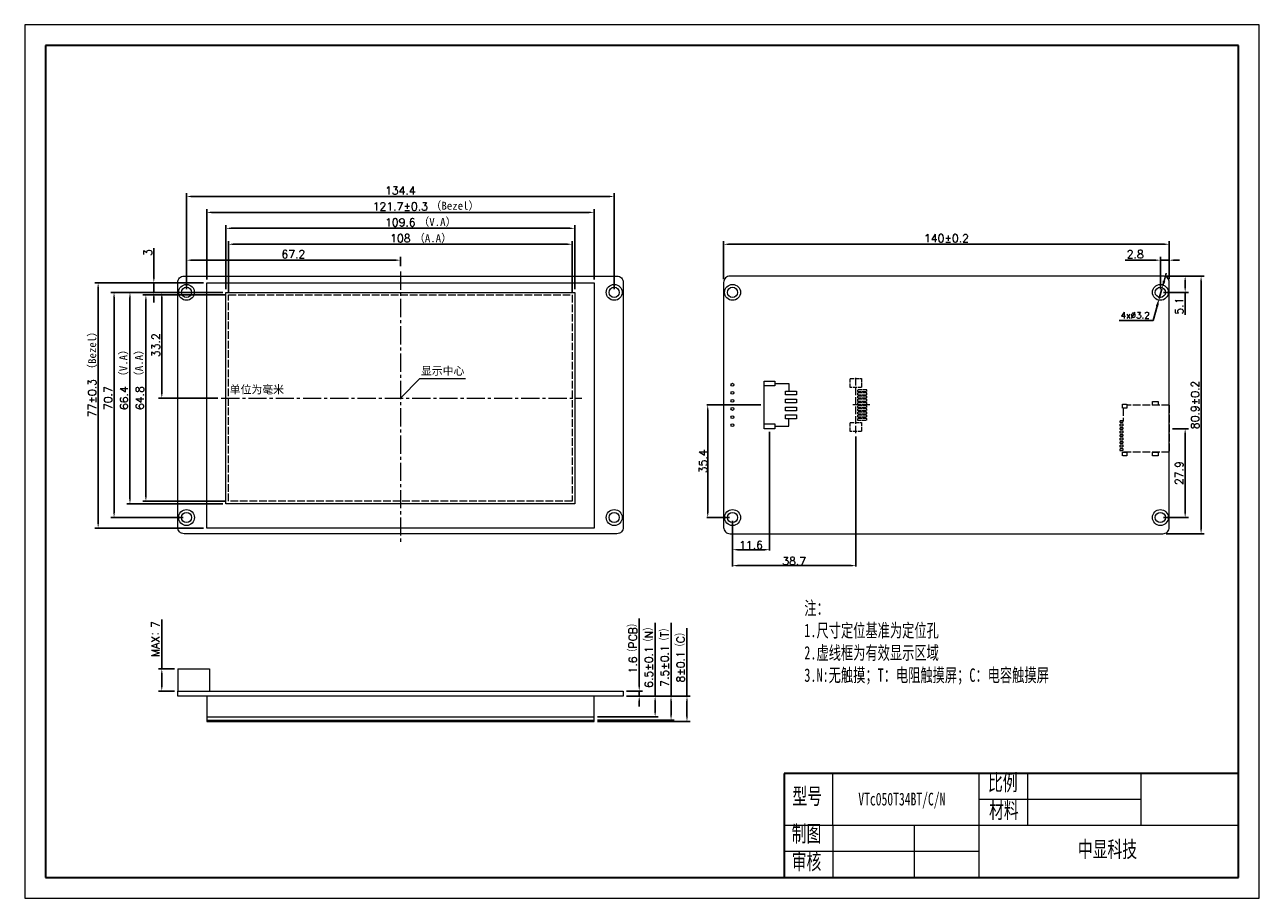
# Model space of a CAD drawing. Header units: millimetres. Extents: x 2074 to 2462, y -3221 to -2947.
import ezdxf

# ---------------------------------------------------------------- set-up
doc = ezdxf.new("R2010")
doc.units = ezdxf.units.MM
doc.header["$LTSCALE"] = 0.2
doc.header["$PDSIZE"] = -5
doc.linetypes.add('ACAD_ISO02W100', pattern=[15, 12, -3])
doc.linetypes.add('CENTER2', pattern=[28.574999, 19.049999, -3.175, 3.175, -3.175])
doc.layers.get('0').update_dxf_attribs({"lineweight": 18})
doc.layers.get('Defpoints').update_dxf_attribs({"lineweight": 18})
for name, color, linetype, lineweight in [('thick', 7, 'Continuous', 30), ('thin', 7, 'Continuous', 18), ('粗实线层', 7, 'Continuous', 35), ('细实线层', 7, 'Continuous', 18), ('虚线', 7, 'ACAD_ISO02W100', 18)]:
    doc.layers.add(name, color=color, linetype=linetype, lineweight=lineweight)
doc.styles.get("Standard").update_dxf_attribs({"font": 'txt.shx', "bigfont": 'gbcbig.shx'})
doc.styles.add('机械字体', font='SimSun.ttf', dxfattribs={"width": 0.67})
doc.dimstyles.new('ISO-25', dxfattribs={"dimtxt": 2.5, "dimasz": 1.6, "dimexe": 1, "dimexo": 1, "dimtad": 1, "dimtoh": 1, "dimdec": 1, "dimdsep": 46, "dimtxsty": 'Standard', "dimcen": 2.5, "dimdle": 3.2, "dimadec": 0, "dimazin": 0, "dimtfac": 1, "dimtdec": 1, "dimtmove": 0, "dimatfit": 3, "dimfxl": 0, "dimarcsym": 0})
doc.dimstyles.new('ISO-25$0', dxfattribs={"dimtxt": 3, "dimasz": 1.5, "dimexe": 0.3, "dimexo": 1, "dimgap": 0.2, "dimtad": 1, "dimzin": 0, "dimdsep": 46, "dimtxsty": 'Standard', "dimcen": 0.5, "dimdle": 3, "dimadec": 0, "dimazin": 0, "dimtfac": 1, "dimtmove": 0, "dimatfit": 3, "dimfxl": 0, "dimtolj": 1, "dimtzin": 0, "dimarcsym": 0})
doc.dimstyles.new('副本 (2)ISO-25', dxfattribs={"dimtxt": 2.5, "dimasz": 1.6, "dimexe": 1, "dimexo": 1, "dimtad": 1, "dimdsep": 46, "dimtxsty": 'Standard', "dimcen": 2.5, "dimdle": 3.2, "dimadec": 0, "dimazin": 0, "dimtfac": 1, "dimtmove": 0, "dimatfit": 3, "dimfxl": 0, "dimtolj": 1, "dimarcsym": 0})
doc.dimstyles.new('副本ISO-25', dxfattribs={"dimtxt": 2.5, "dimasz": 2.5, "dimexe": 1.25, "dimexo": 1, "dimtad": 1, "dimtoh": 1, "dimdsep": 46, "dimtxsty": 'Standard', "dimcen": 2.5, "dimdle": 5, "dimadec": 0, "dimazin": 0, "dimtfac": 1, "dimtmove": 0, "dimatfit": 3, "dimfxl": 0, "dimtolj": 1, "dimarcsym": 0})

# ---------------------------------------------------------------- blocks, each defined once
blk = doc.blocks.new('*X2')
at = {"color": 0, "linetype": 'ByBlock', "lineweight": -2}
for p, q in [((2137.29, -3029.81), (2137.29, -3009.71)), ((2246.89, -3029.81), (2246.89, -3009.71)), ((2138.89, -3010.71), (2245.29, -3010.71))]:
    blk.add_line(p, q, dxfattribs=at)
at = {"color": 0, "linetype": 'ByBlock'}
for points in [[(2138.89, -3010.45), (2138.89, -3010.98), (2137.29, -3010.71)], [(2245.29, -3010.45), (2245.29, -3010.98), (2246.89, -3010.71)]]:
    blk.add_solid(points, dxfattribs=at)
at = {"layer": 'Defpoints', "color": 0, "linetype": 'ByBlock'}
for p in [(2246.89, -3010.71), (2137.29, -3030.81), (2246.89, -3030.81)]:
    blk.add_point(p, dxfattribs=at)
at = {"color": 0, "linetype": 'ByBlock', "lineweight": 0, "insert": (2192.09, -3008.84), "char_height": 2.5, "attachment_point": 5}
blk.add_mtext('\\A1;109.6', dxfattribs=at)
blk = doc.blocks.new('*X3')
at = {"color": 0, "linetype": 'ByBlock', "lineweight": -2}
for p, q in [((2136.29, -3030.81), (2106.14, -3030.81)), ((2107.14, -3032.41), (2107.14, -3095.61)), ((2136.29, -3097.21), (2106.14, -3097.21))]:
    blk.add_line(p, q, dxfattribs=at)
at = {"color": 0, "linetype": 'ByBlock'}
for points in [[(2106.88, -3032.41), (2107.41, -3032.41), (2107.14, -3030.81)], [(2106.88, -3095.61), (2107.41, -3095.61), (2107.14, -3097.21)]]:
    blk.add_solid(points, dxfattribs=at)
at = {"layer": 'Defpoints', "color": 0, "linetype": 'ByBlock'}
for p in [(2137.29, -3030.81), (2107.14, -3097.21), (2137.29, -3097.21)]:
    blk.add_point(p, dxfattribs=at)
at = {"color": 0, "linetype": 'ByBlock', "lineweight": 0, "insert": (2105.27, -3064.01), "char_height": 2.5, "attachment_point": 5, "rotation": 90}
blk.add_mtext('\\A1;66.4', dxfattribs=at)
blk = doc.blocks.new('*X4')
at = {"color": 0, "linetype": 'ByBlock', "lineweight": -2}
for p, q in [((2114.64, -3026.21), (2114.64, -3016.9)), ((2130.24, -3027.81), (2113.64, -3027.81)), ((2114.64, -3030.81), (2114.64, -3027.81)), ((2123.89, -3030.81), (2113.64, -3030.81)), ((2114.64, -3032.41), (2114.64, -3034.01))]:
    blk.add_line(p, q, dxfattribs=at)
at = {"color": 0, "linetype": 'ByBlock'}
for points in [[(2114.38, -3026.21), (2114.91, -3026.21), (2114.64, -3027.81)], [(2114.38, -3032.41), (2114.91, -3032.41), (2114.64, -3030.81)]]:
    blk.add_solid(points, dxfattribs=at)
at = {"layer": 'Defpoints', "color": 0, "linetype": 'ByBlock'}
for p in [(2131.24, -3027.81), (2114.64, -3030.81), (2124.89, -3030.81)]:
    blk.add_point(p, dxfattribs=at)
at = {"color": 0, "linetype": 'ByBlock', "lineweight": 0, "insert": (2112.77, -3018.35), "char_height": 2.5, "attachment_point": 5, "rotation": 90}
blk.add_mtext('\\A1;3', dxfattribs=at)
blk = doc.blocks.new('*X5')
at = {"color": 0, "linetype": 'ByBlock', "lineweight": -2}
for p, q in [((2130.24, -3027.81), (2096.14, -3027.81)), ((2097.14, -3029.41), (2097.14, -3103.21)), ((2130.24, -3104.81), (2096.14, -3104.81))]:
    blk.add_line(p, q, dxfattribs=at)
at = {"color": 0, "linetype": 'ByBlock'}
for points in [[(2096.88, -3029.41), (2097.41, -3029.41), (2097.14, -3027.81)], [(2096.88, -3103.21), (2097.41, -3103.21), (2097.14, -3104.81)]]:
    blk.add_solid(points, dxfattribs=at)
at = {"layer": 'Defpoints', "color": 0, "linetype": 'ByBlock'}
for p in [(2131.24, -3027.81), (2097.14, -3104.81), (2131.24, -3104.81)]:
    blk.add_point(p, dxfattribs=at)
at = {"color": 0, "linetype": 'ByBlock', "lineweight": 0, "insert": (2095.27, -3064.01), "char_height": 2.5, "attachment_point": 5, "rotation": 90}
blk.add_mtext('\\A1;77%%P0.3', dxfattribs=at)
blk = doc.blocks.new('*X6')
at = {"color": 0, "linetype": 'ByBlock', "lineweight": -2}
for p, q in [((2123.89, -3030.81), (2116.14, -3030.81)), ((2117.14, -3062.41), (2117.14, -3032.41)), ((2134.79, -3064.01), (2116.14, -3064.01))]:
    blk.add_line(p, q, dxfattribs=at)
at = {"color": 0, "linetype": 'ByBlock'}
for points in [[(2116.88, -3032.41), (2117.41, -3032.41), (2117.14, -3030.81)], [(2116.88, -3062.41), (2117.41, -3062.41), (2117.14, -3064.01)]]:
    blk.add_solid(points, dxfattribs=at)
at = {"layer": 'Defpoints', "color": 0, "linetype": 'ByBlock'}
for p in [(2117.14, -3030.81), (2124.89, -3030.81), (2135.79, -3064.01)]:
    blk.add_point(p, dxfattribs=at)
at = {"color": 0, "linetype": 'ByBlock', "lineweight": 0, "insert": (2115.27, -3047.41), "char_height": 2.5, "attachment_point": 5, "rotation": 90}
blk.add_mtext('\\A1;33.2', dxfattribs=at)
blk = doc.blocks.new('*X7')
at = {"color": 0, "linetype": 'ByBlock', "lineweight": -2}
for p, q in [((2137.09, -3031.61), (2111.14, -3031.61)), ((2112.14, -3033.21), (2112.14, -3094.81)), ((2137.09, -3096.41), (2111.14, -3096.41))]:
    blk.add_line(p, q, dxfattribs=at)
at = {"color": 0, "linetype": 'ByBlock'}
for points in [[(2111.88, -3033.21), (2112.41, -3033.21), (2112.14, -3031.61)], [(2111.88, -3094.81), (2112.41, -3094.81), (2112.14, -3096.41)]]:
    blk.add_solid(points, dxfattribs=at)
at = {"layer": 'Defpoints', "color": 0, "linetype": 'ByBlock'}
for p in [(2138.09, -3031.61), (2112.14, -3096.41), (2138.09, -3096.41)]:
    blk.add_point(p, dxfattribs=at)
at = {"color": 0, "linetype": 'ByBlock', "lineweight": 0, "insert": (2110.27, -3064.01), "char_height": 2.5, "attachment_point": 5, "rotation": 90}
blk.add_mtext('\\A1;64.8', dxfattribs=at)
blk = doc.blocks.new('*X8')
at = {"color": 0, "linetype": 'ByBlock', "lineweight": -2}
for p, q in [((2138.09, -3030.61), (2138.09, -3014.71)), ((2139.69, -3015.71), (2244.49, -3015.71)), ((2246.09, -3030.61), (2246.09, -3014.71))]:
    blk.add_line(p, q, dxfattribs=at)
at = {"color": 0, "linetype": 'ByBlock'}
for points in [[(2139.69, -3015.45), (2139.69, -3015.98), (2138.09, -3015.71)], [(2244.49, -3015.45), (2244.49, -3015.98), (2246.09, -3015.71)]]:
    blk.add_solid(points, dxfattribs=at)
at = {"layer": 'Defpoints', "color": 0, "linetype": 'ByBlock'}
for p in [(2246.09, -3015.71), (2138.09, -3031.61), (2246.09, -3031.61)]:
    blk.add_point(p, dxfattribs=at)
at = {"color": 0, "linetype": 'ByBlock', "lineweight": 0, "insert": (2192.09, -3013.84), "char_height": 2.5, "attachment_point": 5}
blk.add_mtext('\\A1;108', dxfattribs=at)
blk = doc.blocks.new('*X9')
at = {"color": 0, "linetype": 'ByBlock', "lineweight": -2}
for p, q in [((2124.89, -3029.81), (2124.89, -3019.71)), ((2190.49, -3020.71), (2126.49, -3020.71)), ((2192.09, -3022.58), (2192.09, -3019.71))]:
    blk.add_line(p, q, dxfattribs=at)
at = {"color": 0, "linetype": 'ByBlock'}
for points in [[(2126.49, -3020.45), (2126.49, -3020.98), (2124.89, -3020.71)], [(2190.49, -3020.45), (2190.49, -3020.98), (2192.09, -3020.71)]]:
    blk.add_solid(points, dxfattribs=at)
at = {"layer": 'Defpoints', "color": 0, "linetype": 'ByBlock'}
for p in [(2124.89, -3020.71), (2192.09, -3023.58), (2124.89, -3030.81)]:
    blk.add_point(p, dxfattribs=at)
at = {"color": 0, "linetype": 'ByBlock', "lineweight": 0, "insert": (2158.49, -3018.84), "char_height": 2.5, "attachment_point": 5}
blk.add_mtext('\\A1;67.2', dxfattribs=at)
blk = doc.blocks.new('*X14')
at = {"color": 0, "linetype": 'ByBlock', "lineweight": -2}
for p, q in [((2434.67, -3073.61), (2439.67, -3073.61)), ((2438.67, -3075.21), (2438.67, -3099.91)), ((2431.87, -3101.51), (2439.67, -3101.51))]:
    blk.add_line(p, q, dxfattribs=at)
at = {"color": 0, "linetype": 'ByBlock'}
for points in [[(2438.4, -3075.21), (2438.94, -3075.21), (2438.67, -3073.61)], [(2438.4, -3099.91), (2438.94, -3099.91), (2438.67, -3101.51)]]:
    blk.add_solid(points, dxfattribs=at)
at = {"layer": 'Defpoints', "color": 0, "linetype": 'ByBlock'}
for p in [(2433.67, -3073.61), (2430.87, -3101.51), (2438.67, -3101.51)]:
    blk.add_point(p, dxfattribs=at)
at = {"color": 0, "linetype": 'ByBlock', "lineweight": 0, "insert": (2436.8, -3087.56), "char_height": 2.5, "attachment_point": 5, "rotation": 90}
blk.add_mtext('\\A1;27.9', dxfattribs=at)
blk = doc.blocks.new('*X15')
at = {"color": 0, "linetype": 'ByBlock', "lineweight": -2}
for p, q in [((2432.67, -3025.71), (2444.67, -3025.71)), ((2443.67, -3027.31), (2443.67, -3105.01)), ((2432.67, -3106.61), (2444.67, -3106.61))]:
    blk.add_line(p, q, dxfattribs=at)
at = {"color": 0, "linetype": 'ByBlock'}
for points in [[(2443.4, -3027.31), (2443.94, -3027.31), (2443.67, -3025.71)], [(2443.4, -3105.01), (2443.94, -3105.01), (2443.67, -3106.61)]]:
    blk.add_solid(points, dxfattribs=at)
at = {"layer": 'Defpoints', "color": 0, "linetype": 'ByBlock'}
for p in [(2431.67, -3025.71), (2431.67, -3106.61), (2443.67, -3106.61)]:
    blk.add_point(p, dxfattribs=at)
at = {"color": 0, "linetype": 'ByBlock', "lineweight": 0, "insert": (2441.8, -3066.16), "char_height": 2.5, "attachment_point": 5, "rotation": 90}
blk.add_mtext('\\A1;80.9%%P0.2', dxfattribs=at)
blk = doc.blocks.new('*X16')
at = {"color": 0, "linetype": 'ByBlock', "lineweight": -2}
for p, q in [((2432.67, -3025.71), (2439.67, -3025.71)), ((2438.67, -3027.31), (2438.67, -3029.21)), ((2431.87, -3030.81), (2439.67, -3030.81)), ((2438.67, -3030.81), (2438.67, -3037.83))]:
    blk.add_line(p, q, dxfattribs=at)
at = {"color": 0, "linetype": 'ByBlock'}
for points in [[(2438.4, -3027.31), (2438.94, -3027.31), (2438.67, -3025.71)], [(2438.4, -3029.21), (2438.94, -3029.21), (2438.67, -3030.81)]]:
    blk.add_solid(points, dxfattribs=at)
at = {"layer": 'Defpoints', "color": 0, "linetype": 'ByBlock'}
for p in [(2431.67, -3025.71), (2430.87, -3030.81), (2438.67, -3030.81)]:
    blk.add_point(p, dxfattribs=at)
at = {"color": 0, "linetype": 'ByBlock', "lineweight": 0, "insert": (2436.8, -3035.12), "char_height": 2.5, "attachment_point": 5, "rotation": 90}
blk.add_mtext('\\A1;5.1', dxfattribs=at)
blk = doc.blocks.new('*X17')
at = {"color": 0, "linetype": 'ByBlock', "lineweight": -2}
for p, q in [((2293.67, -3026.71), (2293.67, -3014.71)), ((2295.27, -3015.71), (2432.07, -3015.71)), ((2433.67, -3026.71), (2433.67, -3014.71))]:
    blk.add_line(p, q, dxfattribs=at)
at = {"color": 0, "linetype": 'ByBlock'}
for points in [[(2295.27, -3015.45), (2295.27, -3015.98), (2293.67, -3015.71)], [(2432.07, -3015.45), (2432.07, -3015.98), (2433.67, -3015.71)]]:
    blk.add_solid(points, dxfattribs=at)
at = {"layer": 'Defpoints', "color": 0, "linetype": 'ByBlock'}
for p in [(2433.67, -3015.71), (2293.67, -3027.71), (2433.67, -3027.71)]:
    blk.add_point(p, dxfattribs=at)
at = {"color": 0, "linetype": 'ByBlock', "lineweight": 0, "insert": (2363.67, -3013.84), "char_height": 2.5, "attachment_point": 5}
blk.add_mtext('\\A1;140%%P0.2', dxfattribs=at)
blk = doc.blocks.new('*X18')
at = {"color": 0, "linetype": 'ByBlock', "lineweight": -2}
for p, q in [((2429.27, -3020.71), (2419.86, -3020.71)), ((2430.87, -3029.81), (2430.87, -3019.71)), ((2433.67, -3020.71), (2430.87, -3020.71)), ((2433.67, -3026.71), (2433.67, -3019.71)), ((2435.27, -3020.71), (2436.87, -3020.71))]:
    blk.add_line(p, q, dxfattribs=at)
at = {"color": 0, "linetype": 'ByBlock'}
for points in [[(2429.27, -3020.45), (2429.27, -3020.98), (2430.87, -3020.71)], [(2435.27, -3020.45), (2435.27, -3020.98), (2433.67, -3020.71)]]:
    blk.add_solid(points, dxfattribs=at)
at = {"layer": 'Defpoints', "color": 0, "linetype": 'ByBlock'}
for p in [(2433.67, -3020.71), (2433.67, -3027.71), (2430.87, -3030.81)]:
    blk.add_point(p, dxfattribs=at)
at = {"color": 0, "linetype": 'ByBlock', "lineweight": 0, "insert": (2422.99, -3018.84), "char_height": 2.5, "attachment_point": 5}
blk.add_mtext('\\A1;2.8', dxfattribs=at)
blk = doc.blocks.new('*X19')
at = {"color": 0, "lineweight": -2}
for p, q in [((2432.05, -3027.25), (2432.73, -3024.84)), ((2431.38, -3029.66), (2430.51, -3032.74)), ((2428.58, -3039.62), (2429.84, -3035.14)), ((2417.96, -3039.62), (2428.58, -3039.62))]:
    blk.add_line(p, q, dxfattribs=at)
at = {"color": 0}
for points in [[(2431.65, -3027.14), (2432.45, -3027.36), (2431.38, -3029.66)], [(2429.44, -3035.03), (2430.24, -3035.26), (2430.51, -3032.74)]]:
    blk.add_solid(points, dxfattribs=at)
at = {"layer": 'Defpoints', "color": 0}
for p in [(2430.51, -3032.74), (2431.38, -3029.66)]:
    blk.add_point(p, dxfattribs=at)
at = {"color": 0, "lineweight": 0, "insert": (2422.96, -3037.99), "char_height": 2, "attachment_point": 5}
blk.add_mtext('\\A1;4x%%C3.2', dxfattribs=at)
blk = doc.blocks.new('*X20')
at = {"color": 0, "linetype": 'ByBlock', "lineweight": -2}
for p, q in [((2267.14, -3154.39), (2267.14, -3133.23)), ((2263.14, -3155.99), (2268.14, -3155.99)), ((2267.14, -3157.59), (2267.14, -3155.99)), ((2263.14, -3157.59), (2268.14, -3157.59)), ((2267.14, -3159.19), (2267.14, -3160.79))]:
    blk.add_line(p, q, dxfattribs=at)
at = {"color": 0, "linetype": 'ByBlock'}
for points in [[(2266.88, -3154.39), (2267.41, -3154.39), (2267.14, -3155.99)], [(2266.88, -3159.19), (2267.41, -3159.19), (2267.14, -3157.59)]]:
    blk.add_solid(points, dxfattribs=at)
at = {"layer": 'Defpoints', "color": 0, "linetype": 'ByBlock'}
for p in [(2262.14, -3155.99), (2262.14, -3157.59), (2267.14, -3157.59)]:
    blk.add_point(p, dxfattribs=at)
at = {"color": 0, "linetype": 'ByBlock', "lineweight": 0, "insert": (2265.2, -3141.93), "char_height": 2.5, "attachment_point": 5, "rotation": 90}
blk.add_mtext('\\A1;1.6（PCB）', dxfattribs=at)
blk = doc.blocks.new('*X21')
at = {"color": 0, "linetype": 'ByBlock', "lineweight": -2}
for p, q in [((2117.14, -3148.99), (2117.14, -3133.53)), ((2121.14, -3148.99), (2116.14, -3148.99)), ((2117.14, -3154.39), (2117.14, -3150.59)), ((2121.14, -3155.99), (2116.14, -3155.99))]:
    blk.add_line(p, q, dxfattribs=at)
at = {"color": 0, "linetype": 'ByBlock'}
for points in [[(2116.88, -3150.59), (2117.41, -3150.59), (2117.14, -3148.99)], [(2116.88, -3154.39), (2117.41, -3154.39), (2117.14, -3155.99)]]:
    blk.add_solid(points, dxfattribs=at)
at = {"layer": 'Defpoints', "color": 0, "linetype": 'ByBlock'}
for p in [(2122.14, -3148.99), (2117.14, -3155.99), (2122.14, -3155.99)]:
    blk.add_point(p, dxfattribs=at)
at = {"color": 0, "linetype": 'ByBlock', "lineweight": 0, "insert": (2115.2, -3139.65), "char_height": 2.5, "attachment_point": 5, "rotation": 90}
blk.add_mtext('\\A1;MAX：7', dxfattribs=at)
blk = doc.blocks.new('*X22')
at = {"color": 0, "linetype": 'ByBlock', "lineweight": -2}
for p, q in [((2272.14, -3157.59), (2272.14, -3134.61)), ((2263.14, -3157.59), (2273.14, -3157.59)), ((2272.14, -3162.49), (2272.14, -3159.19)), ((2253.99, -3164.09), (2273.14, -3164.09))]:
    blk.add_line(p, q, dxfattribs=at)
at = {"color": 0, "linetype": 'ByBlock'}
for points in [[(2271.88, -3159.19), (2272.41, -3159.19), (2272.14, -3157.59)], [(2271.88, -3162.49), (2272.41, -3162.49), (2272.14, -3164.09)]]:
    blk.add_solid(points, dxfattribs=at)
at = {"layer": 'Defpoints', "color": 0, "linetype": 'ByBlock'}
for p in [(2262.14, -3157.59), (2252.99, -3164.09), (2272.14, -3164.09)]:
    blk.add_point(p, dxfattribs=at)
at = {"color": 0, "linetype": 'ByBlock', "lineweight": 0, "insert": (2270.2, -3144.77), "char_height": 2.5, "attachment_point": 5, "rotation": 90}
blk.add_mtext('\\A1;6.5%%P0.1（N）', dxfattribs=at)
blk = doc.blocks.new('*X23')
at = {"color": 0, "linetype": 'ByBlock', "lineweight": -2}
for p, q in [((2277.14, -3157.59), (2277.14, -3134.61)), ((2263.14, -3157.59), (2278.14, -3157.59)), ((2277.14, -3163.49), (2277.14, -3159.19)), ((2253.99, -3165.09), (2278.14, -3165.09))]:
    blk.add_line(p, q, dxfattribs=at)
at = {"color": 0, "linetype": 'ByBlock'}
for points in [[(2276.88, -3159.19), (2277.41, -3159.19), (2277.14, -3157.59)], [(2276.88, -3163.49), (2277.41, -3163.49), (2277.14, -3165.09)]]:
    blk.add_solid(points, dxfattribs=at)
at = {"layer": 'Defpoints', "color": 0, "linetype": 'ByBlock'}
for p in [(2262.14, -3157.59), (2252.99, -3165.09), (2277.14, -3165.09)]:
    blk.add_point(p, dxfattribs=at)
at = {"color": 0, "linetype": 'ByBlock', "lineweight": 0, "insert": (2275.2, -3144.77), "char_height": 2.5, "attachment_point": 5, "rotation": 90}
blk.add_mtext('\\A1;7.5%%P0.1（T）', dxfattribs=at)
blk = doc.blocks.new('*X24')
at = {"color": 0, "linetype": 'ByBlock', "lineweight": -2}
for p, q in [((2282.14, -3157.59), (2282.14, -3136.28)), ((2263.14, -3157.59), (2283.14, -3157.59)), ((2282.14, -3163.99), (2282.14, -3159.19)), ((2253.99, -3165.59), (2283.14, -3165.59))]:
    blk.add_line(p, q, dxfattribs=at)
at = {"color": 0, "linetype": 'ByBlock'}
for points in [[(2281.88, -3159.19), (2282.41, -3159.19), (2282.14, -3157.59)], [(2281.88, -3163.99), (2282.41, -3163.99), (2282.14, -3165.59)]]:
    blk.add_solid(points, dxfattribs=at)
at = {"layer": 'Defpoints', "color": 0, "linetype": 'ByBlock'}
for p in [(2262.14, -3157.59), (2252.99, -3165.59), (2282.14, -3165.59)]:
    blk.add_point(p, dxfattribs=at)
at = {"color": 0, "linetype": 'ByBlock', "lineweight": 0, "insert": (2280.2, -3144.77), "char_height": 2.5, "attachment_point": 5, "rotation": 90}
blk.add_mtext('\\A1;8%%P0.1（C）', dxfattribs=at)
blk = doc.blocks.new('*X25')
at = {"layer": '粗实线层'}
for p, q in [((-287, 200), (-287, -200)), ((287, 200), (-287, 200)), ((287, -200), (287, 200)), ((-287, -200), (287, -200))]:
    blk.add_line(p, q, dxfattribs=at)
at = {"layer": '细实线层'}
for p, q in [((297, 210), (-297, 210)), ((-297, 210), (-297, -210)), ((297, -210), (297, 210)), ((-297, -210), (297, -210))]:
    blk.add_line(p, q, dxfattribs=at)
blk = doc.blocks.new('*X26')
at = {"color": 0, "linetype": 'ByBlock', "lineweight": -2}
for p, q in [((2123.89, -3030.81), (2101.14, -3030.81)), ((2102.14, -3032.41), (2102.14, -3099.91)), ((2123.89, -3101.51), (2101.14, -3101.51))]:
    blk.add_line(p, q, dxfattribs=at)
at = {"color": 0, "linetype": 'ByBlock'}
for points in [[(2101.88, -3032.41), (2102.41, -3032.41), (2102.14, -3030.81)], [(2101.88, -3099.91), (2102.41, -3099.91), (2102.14, -3101.51)]]:
    blk.add_solid(points, dxfattribs=at)
at = {"layer": 'Defpoints', "color": 0, "linetype": 'ByBlock'}
for p in [(2124.89, -3030.81), (2102.14, -3101.51), (2124.89, -3101.51)]:
    blk.add_point(p, dxfattribs=at)
at = {"color": 0, "linetype": 'ByBlock', "lineweight": 0, "insert": (2100.27, -3064.01), "char_height": 2.5, "attachment_point": 5, "rotation": 90}
blk.add_mtext('\\A1;70.7', dxfattribs=at)
blk = doc.blocks.new('*X27')
at = {"color": 0, "linetype": 'ByBlock', "lineweight": -2}
for p, q in [((2131.24, -3026.81), (2131.24, -3004.71)), ((2132.84, -3005.71), (2251.34, -3005.71)), ((2252.94, -3026.81), (2252.94, -3004.71))]:
    blk.add_line(p, q, dxfattribs=at)
at = {"color": 0, "linetype": 'ByBlock'}
for points in [[(2132.84, -3005.45), (2132.84, -3005.98), (2131.24, -3005.71)], [(2251.34, -3005.45), (2251.34, -3005.98), (2252.94, -3005.71)]]:
    blk.add_solid(points, dxfattribs=at)
at = {"layer": 'Defpoints', "color": 0, "linetype": 'ByBlock'}
for p in [(2252.94, -3005.71), (2131.24, -3027.81), (2252.94, -3027.81)]:
    blk.add_point(p, dxfattribs=at)
at = {"color": 0, "linetype": 'ByBlock', "lineweight": 0, "insert": (2192.09, -3003.84), "char_height": 2.5, "attachment_point": 5}
blk.add_mtext('\\A1;121.7%%P0.3', dxfattribs=at)
blk = doc.blocks.new('*X28')
at = {"color": 0, "linetype": 'ByBlock', "lineweight": -2}
for p, q in [((2124.89, -3029.81), (2124.89, -2999.71)), ((2126.49, -3000.71), (2257.69, -3000.71)), ((2259.29, -3029.81), (2259.29, -2999.71))]:
    blk.add_line(p, q, dxfattribs=at)
at = {"color": 0, "linetype": 'ByBlock'}
for points in [[(2126.49, -3000.45), (2126.49, -3000.98), (2124.89, -3000.71)], [(2257.69, -3000.45), (2257.69, -3000.98), (2259.29, -3000.71)]]:
    blk.add_solid(points, dxfattribs=at)
at = {"layer": 'Defpoints', "color": 0, "linetype": 'ByBlock'}
for p in [(2259.29, -3000.71), (2124.89, -3030.81), (2259.29, -3030.81)]:
    blk.add_point(p, dxfattribs=at)
at = {"color": 0, "linetype": 'ByBlock', "lineweight": 0, "insert": (2192.09, -2998.84), "char_height": 2.5, "attachment_point": 5}
blk.add_mtext('\\A1;134.4', dxfattribs=at)
blk = doc.blocks.new('10')
at = {"layer": '虚线', "lineweight": 0}
for p, q in [((0, 4.45), (0, -1.49)), ((8.91, 0), (-9.07, 0))]:
    blk.add_line(p, q, dxfattribs=at)
at = {"layer": '虚线', "lineweight": 0, "ltscale": 0.5}
for points in [[(-8.3, 1.8), (-5.5, 1.8), (-5.5, -1.8), (-8.3, -1.8)], [(-4.22, 3.45), (-4.78, 3.45), (-4.78, 0.55), (-4.22, 0.55)], [(-3.22, 3.45), (-3.78, 3.45), (-3.78, 0.55), (-3.22, 0.55)], [(-2.22, 3.45), (-2.78, 3.45), (-2.78, 0.55), (-2.22, 0.55)], [(-1.22, 3.45), (-1.77, 3.45), (-1.77, 0.55), (-1.22, 0.55)], [(-0.22, 3.45), (-0.77, 3.45), (-0.77, 0.55), (-0.22, 0.55)], [(0.78, 3.45), (0.23, 3.45), (0.23, 0.55), (0.78, 0.55)], [(1.78, 3.45), (1.23, 3.45), (1.23, 0.55), (1.78, 0.55)], [(2.78, 3.45), (2.22, 3.45), (2.22, 0.55), (2.78, 0.55)], [(3.78, 3.45), (3.22, 3.45), (3.22, 0.55), (3.78, 0.55)], [(4.78, 3.45), (4.22, 3.45), (4.22, 0.55), (4.78, 0.55)], [(5.5, 1.8), (8.3, 1.8), (8.3, -1.8), (5.5, -1.8)]]:
    blk.add_lwpolyline(points, close=True, dxfattribs=at)
blk = doc.blocks.new('sd')
at = {"layer": '虚线', "lineweight": 0}
for p, q in [((-7.35, 0), (7.35, 0)), ((7.35, 0), (7.35, -14.5)), ((-7.35, 0), (-7.35, -13.25)), ((-6.45, -14.5), (-2.5, -14.5))]:
    blk.add_line(p, q, dxfattribs=at)
at = {"layer": '虚线', "lineweight": 0, "ltscale": 0.1}
for points in [[(-8.52, -3.51), (-7.38, -3.51), (-7.38, -5.29), (-8.52, -5.29)], [(7.38, -3.51), (8.52, -3.51), (8.52, -5.29), (7.38, -5.29)], [(-7.65, -13.35), (-6.45, -13.35), (-6.45, -14.65), (-7.65, -14.65)], [(-2.5, -15.5), (-2, -15.5), (-2, -14.5), (-2.5, -14.5)], [(-1.4, -15.5), (-0.9, -15.5), (-0.9, -14.5), (-1.4, -14.5)], [(-0.3, -15.5), (0.2, -15.5), (0.2, -14.5), (-0.3, -14.5)], [(0.8, -15.5), (1.3, -15.5), (1.3, -14.5), (0.8, -14.5)], [(1.9, -15.5), (2.4, -15.5), (2.4, -14.5), (1.9, -14.5)], [(3, -15.5), (3.5, -15.5), (3.5, -14.5), (3, -14.5)], [(4.1, -15.5), (4.6, -15.5), (4.6, -14.5), (4.1, -14.5)], [(5.2, -15.5), (5.7, -15.5), (5.7, -14.5), (5.2, -14.5)], [(6.3, -15.5), (6.8, -15.5), (6.8, -14.5), (6.3, -14.5)], [(7.35, -13.35), (8.55, -13.35), (8.55, -14.65), (7.35, -14.65)]]:
    blk.add_lwpolyline(points, close=True, dxfattribs=at)
blk = doc.blocks.new('*D32')
at = {"color": 0, "lineweight": -2}
for p, q in [((2308.06, -3074.61), (2308.06, -3111.91)), ((2296.47, -3102.51), (2296.47, -3111.91)), ((2297.97, -3111.61), (2306.56, -3111.61))]:
    blk.add_line(p, q, dxfattribs=at)
at = {"color": 0}
for points in [[(2297.97, -3111.36), (2297.97, -3111.86), (2296.47, -3111.61)], [(2306.56, -3111.36), (2306.56, -3111.86), (2308.06, -3111.61)]]:
    blk.add_solid(points, dxfattribs=at)
at = {"layer": 'Defpoints', "color": 0}
for p in [(2308.06, -3073.61), (2296.47, -3101.51), (2308.06, -3111.61)]:
    blk.add_point(p, dxfattribs=at)
at = {"color": 0, "lineweight": 0, "insert": (2302.27, -3110.16), "char_height": 2.5, "attachment_point": 5}
blk.add_mtext('\\A1;11.6', dxfattribs=at)
blk = doc.blocks.new('*D33')
at = {"color": 0, "lineweight": -2}
for p, q in [((2335.19, -3076.07), (2335.19, -3116.91)), ((2296.47, -3102.51), (2296.47, -3116.91)), ((2297.97, -3116.61), (2333.69, -3116.61))]:
    blk.add_line(p, q, dxfattribs=at)
at = {"color": 0}
for points in [[(2297.97, -3116.36), (2297.97, -3116.86), (2296.47, -3116.61)], [(2333.69, -3116.36), (2333.69, -3116.86), (2335.19, -3116.61)]]:
    blk.add_solid(points, dxfattribs=at)
at = {"layer": 'Defpoints', "color": 0}
for p in [(2335.19, -3075.07), (2296.47, -3101.51), (2335.19, -3116.61)]:
    blk.add_point(p, dxfattribs=at)
at = {"color": 0, "lineweight": 0, "insert": (2315.83, -3115.16), "char_height": 2.5, "attachment_point": 5}
blk.add_mtext('\\A1;38.7', dxfattribs=at)
blk = doc.blocks.new('*D34')
at = {"color": 0, "lineweight": -2}
for p, q in [((2305.34, -3066.16), (2288.37, -3066.16)), ((2288.67, -3100.01), (2288.67, -3067.66)), ((2295.47, -3101.51), (2288.37, -3101.51))]:
    blk.add_line(p, q, dxfattribs=at)
at = {"color": 0}
for points in [[(2288.42, -3067.66), (2288.92, -3067.66), (2288.67, -3066.16)], [(2288.42, -3100.01), (2288.92, -3100.01), (2288.67, -3101.51)]]:
    blk.add_solid(points, dxfattribs=at)
at = {"layer": 'Defpoints', "color": 0}
for p in [(2288.67, -3066.16), (2306.34, -3066.16), (2296.47, -3101.51)]:
    blk.add_point(p, dxfattribs=at)
at = {"color": 0, "lineweight": 0, "insert": (2287.22, -3083.84), "char_height": 2.5, "attachment_point": 5, "rotation": 90}
blk.add_mtext('\\A1;35.4', dxfattribs=at)

msp = doc.modelspace()

# ---------------------------------------------------------------- linework, layer by layer
at = {"linetype": 'CENTER2', "lineweight": 0, "ltscale": 1.5}
for p, q in [((2192.093, -3024.315), (2192.093, -3109.523)), ((2135.793, -3064.013), (2249.086, -3064.013))]:
    msp.add_line(p, q, dxfattribs=at)
at = {"lineweight": 0}
for p, q in [((2192.093, -3064.013), (2198.258, -3057.855)), ((2198.258, -3057.855), (2212.569, -3057.855)), ((2306.336, -3060.213), (2306.336, -3072.113)), ((2309.761, -3059.463), (2314.188, -3059.463)), ((2314.188, -3059.463), (2314.188, -3061.813)), ((2314.148, -3072.863), (2314.148, -3070.513)), ((2309.761, -3072.863), (2314.148, -3072.863)), ((2122.143, -3148.992), (2132.143, -3148.992)), ((2122.143, -3148.992), (2122.143, -3155.992)), ((2132.143, -3148.992), (2132.143, -3155.992)), ((2122.143, -3155.992), (2262.143, -3155.992)), ((2122.143, -3157.592), (2122.143, -3155.992)), ((2262.143, -3155.992), (2262.143, -3157.592)), ((2262.143, -3157.592), (2122.143, -3157.592)), ((2131.293, -3157.592), (2131.293, -3164.092)), ((2252.993, -3164.092), (2252.993, -3157.592)), ((2131.293, -3164.092), (2252.993, -3164.092)), ((2131.293, -3164.092), (2131.293, -3165.592)), ((2131.293, -3165.092), (2252.993, -3165.092)), ((2252.993, -3165.092), (2252.993, -3164.092)), ((2252.993, -3165.592), (2252.993, -3165.092)), ((2131.293, -3165.592), (2252.993, -3165.592)), ((2328.008, -3198.213), (2328.008, -3181.903))]:
    msp.add_line(p, q, dxfattribs=at)
for p in [(2312.717, -3181.903), (2147.623, -3214.524)]:
    msp.add_line(p, (2312.717, -3214.524))
for points in [[(2124.143, -3025.713), (2260.143, -3025.713, -0.4142136), (2262.143, -3027.713), (2262.143, -3104.613, -0.4142136), (2260.143, -3106.613), (2124.143, -3106.613, -0.4142136), (2122.143, -3104.613), (2122.143, -3027.713, -0.4142136)], [(2431.671, -3025.713), (2295.671, -3025.713, 0.4142136), (2293.671, -3027.713), (2293.671, -3104.613, 0.4142136), (2295.671, -3106.613), (2431.671, -3106.613, 0.4142136), (2433.671, -3104.613), (2433.671, -3027.713, 0.4142136)]]:
    msp.add_lwpolyline(points, format="xyb", close=True, dxfattribs=at)
for points in [[(2131.243, -3027.813), (2252.943, -3027.813), (2252.943, -3104.813), (2131.243, -3104.813)], [(2137.293, -3030.813), (2246.893, -3030.813), (2246.893, -3097.213), (2137.293, -3097.213)], [(2306.361, -3058.713), (2309.761, -3058.713), (2309.761, -3060.213), (2306.361, -3060.213)], [(2313.061, -3061.813), (2316.561, -3061.813), (2316.561, -3063.013), (2313.061, -3063.013)], [(2313.061, -3064.313), (2316.561, -3064.313), (2316.561, -3065.513), (2313.061, -3065.513)], [(2313.061, -3066.813), (2316.561, -3066.813), (2316.561, -3068.013), (2313.061, -3068.013)], [(2306.361, -3072.113), (2309.761, -3072.113), (2309.761, -3073.613), (2306.361, -3073.613)], [(2313.061, -3069.313), (2316.561, -3069.313), (2316.561, -3070.513), (2313.061, -3070.513)]]:
    msp.add_lwpolyline(points, close=True, dxfattribs=at)
at = {"color": 1, "linetype": 'ACAD_ISO02W100', "lineweight": 0}
msp.add_lwpolyline([(2138.093, -3031.613), (2246.093, -3031.613), (2246.093, -3096.413), (2138.093, -3096.413)], close=True, dxfattribs=at)
at = {"lineweight": 0}
for centre, radius in [((2124.893, -3030.813), 2.5), ((2124.893, -3030.813), 1.6), ((2259.293, -3030.813), 2.5), ((2259.293, -3030.813), 1.6), ((2296.471, -3030.813), 2.5), ((2296.471, -3030.813), 1.6), ((2430.871, -3030.813), 2.5), ((2430.871, -3030.813), 1.6), ((2124.893, -3101.513), 2.5), ((2259.293, -3101.513), 2.5), ((2296.471, -3101.513), 2.5), ((2430.871, -3101.513), 2.5), ((2124.893, -3101.513), 1.6), ((2259.293, -3101.513), 1.6), ((2296.471, -3101.513), 1.6), ((2430.871, -3101.513), 1.6)]:
    msp.add_circle(centre, radius, dxfattribs=at)
at = {"linetype": 'Continuous', "lineweight": 0}
for centre, radius in [((2296.421, -3059.813), 0.445), ((2296.421, -3062.353), 0.444), ((2296.421, -3064.893), 0.444), ((2296.421, -3067.433), 0.445), ((2296.421, -3069.973), 0.445), ((2296.421, -3072.513), 0.444)]:
    msp.add_circle(centre, radius, dxfattribs=at)
at = {"layer": 'thick'}
for p, q in [((2455.435, -3181.903), (2312.717, -3181.903)), ((2312.717, -3181.903), (2312.717, -3214.524)), ((2312.717, -3181.903), (2312.717, -3214.524)), ((2455.435, -3214.524), (2455.435, -3181.903)), ((2312.717, -3214.524), (2455.435, -3214.524))]:
    msp.add_line(p, q, dxfattribs=at)
at = {"layer": 'thin'}
for p, q in [((2373.882, -3181.903), (2373.882, -3214.524)), ((2389.173, -3181.903), (2389.173, -3198.213)), ((2424.853, -3198.213), (2424.853, -3181.903)), ((2424.853, -3190.058), (2373.882, -3190.058)), ((2455.435, -3198.213), (2312.717, -3198.213)), ((2328.008, -3198.213), (2328.008, -3214.524)), ((2353.494, -3198.213), (2353.494, -3214.524)), ((2373.882, -3206.368), (2312.717, -3206.368))]:
    msp.add_line(p, q, dxfattribs=at)

# ---------------------------------------------------------------- block references
at = {"lineweight": 0, "rotation": 270}
msp.add_blockref('10', (2335.191, -3066.163), dxfattribs=at)
at = {"layer": '粗实线层', "lineweight": 0, "xscale": 0.6530298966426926, "yscale": 0.6530298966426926, "zscale": 0.6530298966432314}
msp.add_blockref('*X25', (2268.016, -3083.918), dxfattribs=at)
at = {"layer": '虚线', "lineweight": 0, "rotation": 270}
msp.add_blockref('sd', (2433.671, -3073.613), dxfattribs=at)

# ---------------------------------------------------------------- texts
at = {"lineweight": 0, "char_height": 2.5, "attachment_point": 1}
for s, insert, width in [('{\\fSimSun|b0|i0|c134|p49;（Bezel）}', (2201.579, -3002.377), 16.30181), ('{\\fSimSun|b0|i0|c134|p49;（V.A）}', (2197.776, -3007.429), 17.30909), ('{\\fSimSun|b0|i0|c134|p49;\\C1;（A.A）}', (2196.382, -3012.56), 16.30181), ('{\\fSimSun|b0|i0|c134|p49;显示中心}', (2198.574, -3054.221), 16.30181), ('{\\fSimSun|b0|i0|c134|p49;单位为毫米}', (2138.487, -3060.074), 35.99924)]:
    msp.add_mtext(s, dxfattribs=dict(at, insert=insert, width=width))
at = {"lineweight": 0, "insert": (2094.015, -3056.701), "char_height": 2.5, "width": 16.39388, "attachment_point": 1, "rotation": 90}
msp.add_mtext('{\\fSimSun|b0|i0|c134|p49;（Bezel）}', dxfattribs=at)
at = {"linetype": 'CENTER2', "lineweight": 0, "insert": (2103.836, -3058.974), "char_height": 2.5, "width": 21.82779, "attachment_point": 1, "rotation": 90}
msp.add_mtext('{\\fSimSun|b0|i0|c134|p49;（V.A）}', dxfattribs=at)
at = {"color": 1, "linetype": 'CENTER2', "lineweight": 0, "insert": (2108.689, -3058.974), "char_height": 2.5, "width": 19.61536, "attachment_point": 1, "rotation": 90}
msp.add_mtext('{\\fSimSun|b0|i0|c134|p49;（A.A）}', dxfattribs=at)
at = {"layer": 'thick', "lineweight": 5, "insert": (2319.006, -3127.847), "char_height": 4.20508, "width": 100.81332, "attachment_point": 1, "style": '机械字体'}
msp.add_mtext('注：\\P1.尺寸定位基准为定位孔\\P2.虚线框为有效显示区域\\P3.N:无触摸；T：电阻触摸屏；C：电容触摸屏', dxfattribs=at)
at = {"layer": 'thick', "attachment_point": 1, "style": '机械字体'}
for s, insert, char_height, width in [('比例', (2376.719, -3182.141), 5.0971, 12.94837), ('型号', (2315.287, -3186.428), 5.0971, 12.94837), ('VTc050T34BT/C/N', (2335.984, -3187.904), 4, 32.20467), ('材料', (2377.054, -3190.847), 5.0971, 12.94837), ('制图', (2315.06, -3198.213), 5.0971, 12.94837), ('中显科技', (2404.949, -3203.111), 5.0971, 28.36201), ('审核', (2315.06, -3206.919), 5.0971, 12.94837)]:
    msp.add_mtext(s, dxfattribs=dict(at, insert=insert, char_height=char_height, width=width))

# ---------------------------------------------------------------- dimensions: what is measured, and where the dimension line sits
at = {"linetype": 'ByBlock', "lineweight": 0}
for base, p1, p2, dimstyle, override, picture, middle in [((2259.293, -3000.713), (2124.893, -3030.813), (2259.293, -3030.813), 'ISO-25', {"dimsah": 1, "dimtolj": 1, "dimtzin": 8}, '*X28', (2192.093, -3000.713)), ((2246.893, -3010.713), (2137.293, -3030.813), (2246.893, -3030.813), 'ISO-25', {"dimsah": 1, "dimtolj": 1, "dimtzin": 8}, '*X2', (2192.093, -3010.713)), ((2124.893, -3020.713), (2192.093, -3023.581), (2124.893, -3030.813), 'ISO-25', {"dimsah": 1, "dimtolj": 1, "dimtzin": 8}, '*X9', (2158.493, -3020.713)), ((2433.671, -3020.713), (2430.871, -3030.813), (2433.671, -3027.713), '副本 (2)ISO-25', {"dimsah": 1, "dimtzin": 8}, '*X18', (2422.987, -3020.713))]:
    dim = msp.add_linear_dim(base=base, p1=p1, p2=p2, dimstyle=dimstyle, override=override, dxfattribs=at)
    dim.commit()
    dim.dimension.update_dxf_attribs({"geometry": picture, "text_midpoint": middle, "dimtype": 160})
for base, p1, p2, text, picture, middle in [((2252.943, -3005.713), (2131.243, -3027.813), (2252.943, -3027.813), '121.7%%P0.3', '*X27', (2192.093, -3005.713)), ((2433.671, -3015.713), (2293.671, -3027.713), (2433.671, -3027.713), '140%%P0.2', '*X17', (2363.671, -3015.713))]:
    dim = msp.add_linear_dim(base=base, p1=p1, p2=p2, text=text, dimstyle='ISO-25', override={"dimsah": 1, "dimtolj": 1}, dxfattribs=at)
    dim.commit()
    dim.dimension.update_dxf_attribs({"geometry": picture, "text_midpoint": middle, "dimtype": 160})
at = {"color": 1, "linetype": 'ByBlock', "lineweight": 0}
dim = msp.add_linear_dim(base=(2246.093, -3015.713), p1=(2138.093, -3031.613), p2=(2246.093, -3031.613), dimstyle='ISO-25', override={"dimsah": 1, "dimtolj": 1, "dimtzin": 8}, dxfattribs=at)
dim.commit()
dim.dimension.update_dxf_attribs({"geometry": '*X8', "text_midpoint": (2192.093, -3015.713), "dimtype": 160})
at = {"linetype": 'ByBlock', "lineweight": 0}
for base, p1, p2, dimstyle, override, picture, middle in [((2114.643, -3030.813), (2131.243, -3027.813), (2124.893, -3030.813), '副本 (2)ISO-25', {"dimsah": 1, "dimtzin": 8}, '*X4', (2114.643, -3018.354)), ((2102.143, -3101.513), (2124.893, -3030.813), (2124.893, -3101.513), 'ISO-25', {"dimsah": 1, "dimtolj": 1, "dimtzin": 8}, '*X26', (2102.143, -3064.013)), ((2107.143, -3097.213), (2137.293, -3030.813), (2137.293, -3097.213), 'ISO-25', {"dimsah": 1, "dimtolj": 1, "dimtzin": 8}, '*X3', (2107.143, -3064.013)), ((2117.143, -3030.813), (2135.793, -3064.013), (2124.893, -3030.813), 'ISO-25', {"dimsah": 1, "dimtolj": 1, "dimtzin": 8}, '*X6', (2117.143, -3047.413)), ((2438.671, -3101.513), (2433.671, -3073.613), (2430.871, -3101.513), 'ISO-25', {"dimsah": 1, "dimtolj": 1, "dimtzin": 8}, '*X14', (2438.671, -3087.563))]:
    dim = msp.add_linear_dim(base=base, p1=p1, p2=p2, angle=90, dimstyle=dimstyle, override=override, dxfattribs=at)
    dim.commit()
    dim.dimension.update_dxf_attribs({"geometry": picture, "text_midpoint": middle, "dimtype": 160})
at = {"lineweight": 0, "ltscale": 0.5}
dim = msp.add_diameter_dim_2p(p1=(2431.377, -3029.656), p2=(2430.513, -3032.737), text='4x%%C3.2', dimstyle='副本ISO-25', override={"dimtxt": 2, "dimpost": '%%C<>', "dimsah": 1}, dxfattribs=at)
dim.commit()
dim.dimension.update_dxf_attribs({"geometry": '*X19', "text_midpoint": (2422.96, -3039.615), "dimtype": 163})
at = {"linetype": 'ByBlock', "lineweight": 0}
for base, p1, p2, text, dimstyle, override, picture, middle in [((2097.143, -3104.813), (2131.243, -3027.813), (2131.243, -3104.813), '77%%P0.3', 'ISO-25', {"dimsah": 1, "dimtolj": 1}, '*X5', (2097.143, -3064.013)), ((2443.671, -3106.613), (2431.671, -3025.713), (2431.671, -3106.613), '80.9%%P0.2', 'ISO-25', {"dimsah": 1, "dimtolj": 1}, '*X15', (2443.671, -3066.163)), ((2117.143, -3155.992), (2122.143, -3148.992), (2122.143, -3155.992), 'MAX：7', '副本 (2)ISO-25', {"dimsah": 1}, '*X21', (2117.143, -3139.647))]:
    dim = msp.add_linear_dim(base=base, p1=p1, p2=p2, angle=90, text=text, dimstyle=dimstyle, override=override, dxfattribs=at)
    dim.commit()
    dim.dimension.update_dxf_attribs({"geometry": picture, "text_midpoint": middle, "dimtype": 160})
dim = msp.add_linear_dim(base=(2438.671, -3030.813), p1=(2431.671, -3025.713), p2=(2430.871, -3030.813), angle=90, dimstyle='副本 (2)ISO-25', override={"dimsah": 1, "dimtzin": 8}, dxfattribs=at)
dim.commit()
dim.dimension.update_dxf_attribs({"geometry": '*X16', "text_midpoint": (2436.796, -3035.122)})
at = {"color": 1, "linetype": 'ByBlock', "lineweight": 0}
dim = msp.add_linear_dim(base=(2112.143, -3096.413), p1=(2138.093, -3031.613), p2=(2138.093, -3096.413), angle=90, dimstyle='ISO-25', override={"dimsah": 1, "dimtolj": 1, "dimtzin": 8}, dxfattribs=at)
dim.commit()
dim.dimension.update_dxf_attribs({"geometry": '*X7', "text_midpoint": (2112.143, -3064.013), "dimtype": 160})
at = {"lineweight": 0}
dim = msp.add_linear_dim(base=(2288.671, -3066.163), p1=(2296.471, -3101.513), p2=(2306.336, -3066.163), angle=90, text='35.4', dimstyle='ISO-25$0', override={"dimtxt": 2.5}, dxfattribs=at)
dim.commit()
dim.dimension.update_dxf_attribs({"geometry": '*D34', "text_midpoint": (2287.221, -3083.838)})
for base, p2, text, picture, middle in [((2308.061, -3111.613), (2308.061, -3073.613), '11.6', '*D32', (2302.266, -3110.163)), ((2335.191, -3116.613), (2335.191, -3075.073), '38.7', '*D33', (2315.831, -3115.163))]:
    dim = msp.add_linear_dim(base=base, p1=(2296.471, -3101.513), p2=p2, text=text, dimstyle='ISO-25$0', override={"dimtxt": 2.5}, dxfattribs=at)
    dim.commit()
    dim.dimension.update_dxf_attribs({"geometry": picture, "text_midpoint": middle})
at = {"linetype": 'ByBlock', "lineweight": 0, "ltscale": 0.5}
for base, p1, p2, text, picture, middle in [((2272.143, -3164.092), (2262.143, -3157.592), (2252.993, -3164.092), '6.5%%P0.1（N）', '*X22', (2272.143, -3144.767)), ((2277.143, -3165.092), (2262.143, -3157.592), (2252.993, -3165.092), '7.5%%P0.1（T）', '*X23', (2277.143, -3144.767)), ((2267.143, -3157.592), (2262.143, -3155.992), (2262.143, -3157.592), '1.6（PCB）', '*X20', (2267.143, -3141.93)), ((2282.143, -3165.592), (2262.143, -3157.592), (2252.993, -3165.592), '8%%P0.1（C）', '*X24', (2282.143, -3144.767))]:
    dim = msp.add_linear_dim(base=base, p1=p1, p2=p2, angle=90, text=text, dimstyle='副本 (2)ISO-25', override={"dimsah": 1}, dxfattribs=at)
    dim.commit()
    dim.dimension.update_dxf_attribs({"geometry": picture, "text_midpoint": middle, "dimtype": 160})

doc.saveas('drawing.dxf')
